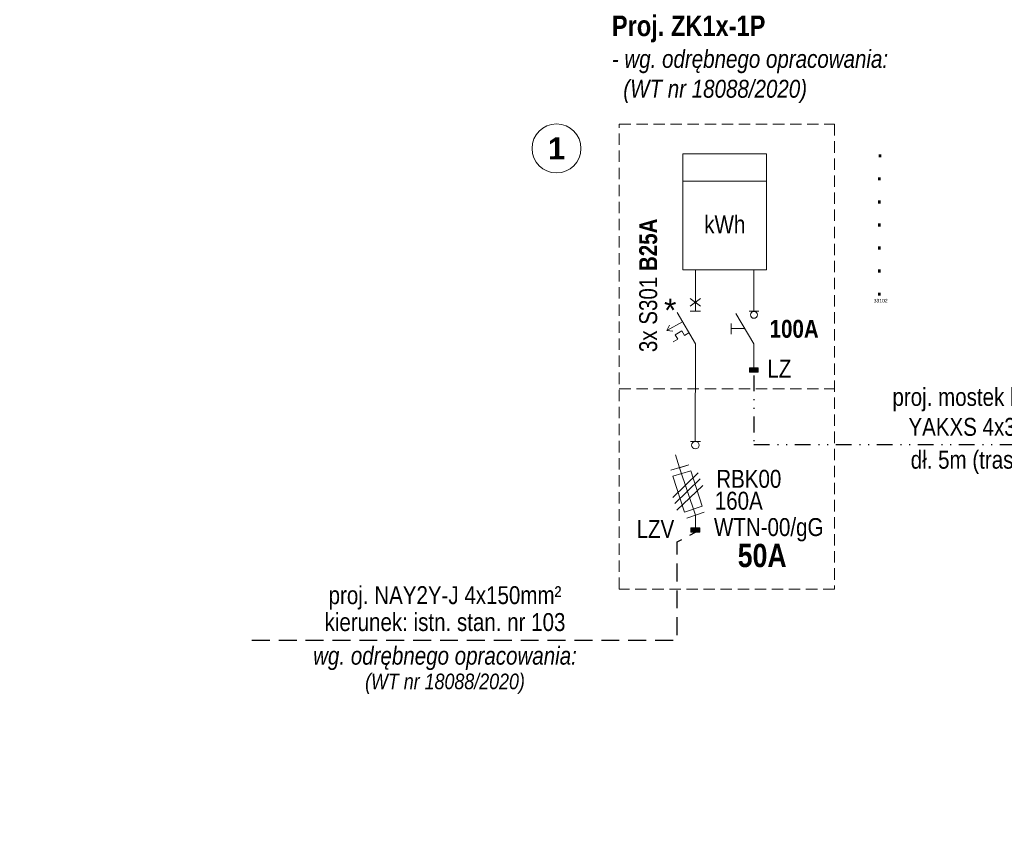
# Model space of a CAD drawing. Header units: metres. Extents: x 0 to 6498863, y 0 to 5963305.
# Tile 81 of 84: x 6498435 to 6498545, y 5963214 to 5963305. Entities that reach past the tile are written whole.
import ezdxf
from ezdxf import colors
from ezdxf.entities.mleader import LeaderData, LeaderLine
from ezdxf.enums import TextEntityAlignment as Align
from ezdxf.math import Vec2, Vec3

# ---------------------------------------------------------------- set-up
doc = ezdxf.new("R2010")
doc.units = ezdxf.units.M
doc.header["$MEASUREMENT"] = 0
doc.set_wipeout_variables(frame=1)
for name, pattern in [('DASHED', [19.05, 12.7, -6.35]), ('DIVIDE', [1.25, 0.5, -0.25, 0, -0.25, 0, -0.25]), ('WRU', [1.5, 1, -0.5])]:
    doc.linetypes.add(name, pattern=pattern)
doc.layers.get('0').update_dxf_attribs({"color": 8, "linetype": 'CONTINUOUS', "lineweight": 13})
for name, color, linetype, lineweight in [('E_proj_opisy', 7, 'CONTINUOUS', 9), ('E_proj_urządzenia_obw. 100', 104, 'CONTINUOUS', 25), ('E_proj_urządzenia_wg. odr. oprac.', 104, 'CONTINUOUS', 20)]:
    doc.layers.add(name, color=color, linetype=linetype, lineweight=lineweight)
doc.styles.add('Andy', font='arial.ttf', dxfattribs={"height": 2})
doc.styles.add('Andy 14', font='arial.ttf', dxfattribs={"height": 2.8})
doc.styles.add('Andy B', font='arialbd.ttf', dxfattribs={"height": 1.8})
doc.styles.add('Narrow', font='ARIALN.TTF', dxfattribs={"height": 2})
doc.styles.add('Narrow B', font='ARIALNB.TTF', dxfattribs={"height": 2})
doc.styles.get("Standard").update_dxf_attribs({"font": 'simplex.shx'})

# ---------------------------------------------------------------- blocks, each defined once
blk = doc.blocks.new('opis_wieloninia')
at = {"lineweight": 0, "transparency": 16777216}
blk.add_wipeout([(-0.516, 1.929), (-0.621, 1.898), (-0.734, 1.857), (-0.812, 1.824), (-0.991, 1.733), (-1.12, 1.653), (-1.249, 1.558), (-1.383, 1.44), (-1.498, 1.32), (-1.611, 1.18), (-1.744, 0.973), (-1.831, 0.796), (-1.896, 0.625), (-1.944, 0.457), (-1.982, 0.244), (-1.997, 0), (-1.986, -0.206), (-1.917, -0.559), (-1.808, -0.847), (-1.658, -1.113), (-1.465, -1.357), (-1.283, -1.53), (-1.075, -1.683), (-0.85, -1.807), (-0.519, -1.928), (-0.3, -1.974), (0, -1.997), (0.323, -1.971), (0.68, -1.878), (0.97, -1.745), (1.228, -1.574), (1.414, -1.41), (1.614, -1.175), (1.807, -0.85), (1.93, -0.512), (1.988, -0.192), (1.991, 0.156), (1.923, 0.536), (1.857, 0.734), (1.742, 0.976), (1.569, 1.235), (1.352, 1.469), (1.151, 1.632), (0.911, 1.777), (0.678, 1.878), (0.421, 1.952), (0.316, 1.972), (0.185, 1.988), (0.086, 1.995), (-0.061, 1.996), (-0.171, 1.989), (-0.27, 1.978), (-0.323, 1.971)], dxfattribs=at)
at = {"linetype": 'Continuous', "transparency": 16777216}
blk.add_circle((0, 0), 1.997, dxfattribs=at)
at = {"layer": 'E_proj_opisy', "transparency": 16777216, "style": 'Andy B'}
blk.add_attdef('NR', text='', height=1.8, dxfattribs=at).set_placement((0, 0), align=Align.MIDDLE_CENTER)

msp = doc.modelspace()

# ---------------------------------------------------------------- hatches: boundary and pattern name
at = {"layer": 'E_proj_urządzenia_wg. odr. oprac.'}
h = msp.add_hatch(color=256, dxfattribs=at)
h.dxf.hatch_style = 1
h.paths.add_polyline_path([(6498517.47, 5963265.96), (6498516.98, 5963265.96), (6498516.98, 5963265.47), (6498517.47, 5963265.47)])
h.paths.add_polyline_path([(6498516.98, 5963265.96), (6498516.49, 5963265.96), (6498516.49, 5963265.47), (6498516.98, 5963265.47)])
h = msp.add_hatch(color=256, dxfattribs=at)
h.dxf.hatch_style = 1
h.paths.add_polyline_path([(6498510.94, 5963248.13), (6498510.45, 5963248.13), (6498510.45, 5963247.64), (6498510.94, 5963247.64)])
h.paths.add_polyline_path([(6498510.45, 5963248.13), (6498509.95, 5963248.13), (6498509.95, 5963247.64), (6498510.45, 5963247.64)])

# ---------------------------------------------------------------- linework, layer by layer
at = {"layer": 'E_proj_urządzenia_obw. 100', "linetype": 'DIVIDE', "lineweight": 30, "ltscale": 3.5}
msp.add_lwpolyline([(6498516.98, 5963265.1), (6498516.98, 5963257.43), (6498565.69, 5963257.43), (6498565.69, 5963264.7)], dxfattribs=at)
at = {"layer": 'E_proj_urządzenia_wg. odr. oprac.', "linetype": 'DASHED', "ltscale": 0.1}
msp.add_lwpolyline([(6498501.96, 5963293.14), (6498525.96, 5963293.14), (6498525.96, 5963241.3), (6498501.96, 5963241.3)], close=True, dxfattribs=at)
at = {"layer": 'E_proj_urządzenia_wg. odr. oprac.'}
for points in [[(6498509.04, 5963289.82), (6498518.39, 5963289.82), (6498518.39, 5963276.88), (6498509.04, 5963276.88)], [(6498516.49, 5963265.96), (6498517.47, 5963265.96), (6498517.47, 5963265.47), (6498516.49, 5963265.47)], [(6498509.95, 5963248.13), (6498510.94, 5963248.13), (6498510.94, 5963247.64), (6498509.95, 5963247.64)]]:
    msp.add_lwpolyline(points, close=True, dxfattribs=at)
at = {"layer": 'E_proj_urządzenia_wg. odr. oprac.', "flags": 128}
for points in [[(6498509.04, 5963286.77), (6498518.39, 5963286.77)], [(6498510.45, 5963276.88), (6498510.45, 5963272.27)], [(6498516.98, 5963276.88), (6498516.98, 5963272.27)], [(6498509.87, 5963273.71), (6498511.02, 5963272.84)], [(6498511.02, 5963273.71), (6498509.87, 5963272.84)], [(6498508.43, 5963272.13), (6498510.45, 5963268.63)], [(6498511.02, 5963272.27), (6498509.87, 5963272.27)], [(6498514.97, 5963272.04), (6498516.98, 5963268.63), (6498516.98, 5963265.96)], [(6498509.01, 5963271.11), (6498507.28, 5963270.12)], [(6498507.55, 5963270.71), (6498507.28, 5963270.12), (6498507.92, 5963270.04)], [(6498514.45, 5963270.93), (6498514.45, 5963269.74)], [(6498514.45, 5963270.34), (6498515.98, 5963270.34)], [(6498509.73, 5963269.88), (6498509.23, 5963269.59), (6498508.94, 5963270.09), (6498508.19, 5963269.66), (6498508.48, 5963269.16), (6498507.98, 5963268.87)], [(6498510.45, 5963268.63), (6498510.44, 5963257.76)], [(6498508.22, 5963256.25), (6498508.67, 5963254.83), (6498509.7, 5963255.14), (6498507.7, 5963254.55)], [(6498507.92, 5963253.88), (6498509.93, 5963254.47), (6498511.19, 5963250.54), (6498509.25, 5963249.89), (6498507.92, 5963253.88)], [(6498510.74, 5963254.25), (6498507.92, 5963251.5)], [(6498510.45, 5963249.54), (6498508.67, 5963254.83)], [(6498510.97, 5963253.58), (6498508.15, 5963250.84)], [(6498511.26, 5963252.84), (6498508.37, 5963250.09)], [(6498509.48, 5963249.2), (6498511.41, 5963249.87)], [(6498510.45, 5963247.64), (6498510.45, 5963249.54)]]:
    msp.add_lwpolyline(points, dxfattribs=at)
at = {"layer": 'E_proj_urządzenia_wg. odr. oprac.'}
for points in [[(6498516.43, 5963272.27), (6498517.53, 5963272.27)], [(6498509.9, 5963257.76), (6498511, 5963257.76)]]:
    msp.add_lwpolyline(points, dxfattribs=at)
at = {"layer": 'E_proj_urządzenia_wg. odr. oprac.', "linetype": 'DASHED', "ltscale": 0.1}
msp.add_lwpolyline([(6498501.96, 5963263.61), (6498525.96, 5963263.61)], dxfattribs=at)
at = {"layer": 'E_proj_urządzenia_wg. odr. oprac.', "color": 104, "linetype": 'WRU', "lineweight": 30, "ltscale": 2, "flags": 128}
msp.add_lwpolyline([(6498460.96, 5963235.61), (6498508.42, 5963235.61), (6498508.42, 5963246.55), (6498510.45, 5963247.64)], dxfattribs=at)
at = {"layer": 'E_proj_urządzenia_wg. odr. oprac.'}
for centre, radius in [((6498516.98, 5963271.88), 0.389), ((6498510.45, 5963257.34), 0.419)]:
    msp.add_circle(centre, radius, dxfattribs=at)

# ---------------------------------------------------------------- texts
at = {"layer": 'E_proj_urządzenia_obw. 100', "insert": (6498543.13, 5963258.92), "char_height": 2.3, "width": 22.467, "attachment_point": 5, "style": 'Narrow'}
msp.add_mtext('{\\H0.86956x;proj. mostek kablowy\\PYAKXS 4x35mm²}\\P{\\H0.08696x;\\P\\H9.99999x;dł. 5m (trasa 1m)}', dxfattribs=at)
at = {"layer": 'E_proj_urządzenia_wg. odr. oprac.', "style": 'Andy'}
msp.add_text('*', height=2.56, dxfattribs=at).set_placement((6498507.64, 5963272.4), align=Align.MIDDLE_CENTER)
at = {"layer": 'E_proj_urządzenia_wg. odr. oprac.'}
for s, height, style, p in [('RBK00', 2, 'Narrow', (6498512.78, 5963252.59)), ('160A', 2, 'Narrow', (6498512.61, 5963250.15)), ('WTN-00/gG', 2, 'Narrow', (6498512.52, 5963247.21)), ('50A', 2.6, 'Narrow B', (6498515.17, 5963243.74))]:
    msp.add_text(s, height=height, dxfattribs=dict(at, style=style)).set_placement(p)
at = {"layer": 'E_proj_urządzenia_wg. odr. oprac.', "color": 104, "insert": (6498501.13, 5963295.49), "char_height": 2.3, "attachment_point": 7, "style": 'Andy'}
msp.add_mtext('\\A1;{\\fArial Narrow|b1|i0|c238|p34;\\C256;Proj. ZK1x-1P\\fArial Narrow|b0|i1|c238|p34;\\H0.86957x; \\fArial Narrow|b1|i0|c238|p34; \\P\\fArial Narrow|b0|i1|c238|p34;- wg. odrębnego opracowania\\H0.99999x;: \\P  (WT nr 18088/2020)\\fArial Narrow|b0|i0|c238|p34;\\C5; }', dxfattribs=at)
at = {"layer": 'E_proj_urządzenia_wg. odr. oprac.', "insert": (6498504.18, 5963267.72), "char_height": 2, "attachment_point": 1, "rotation": 90, "style": 'Narrow'}
msp.add_mtext_dynamic_manual_height_columns('3x S301 {\\fArial Narrow|b1|i0|c238|p34;B25A}', width=23.3504, gutter_width=10, heights=[0], dxfattribs=at)
at = {"layer": 'E_proj_urządzenia_wg. odr. oprac.', "char_height": 2, "attachment_point": 1, "style": 'Narrow'}
for s, insert in [('kWh', (6498511.44, 5963282.96)), ('LZ', (6498518.48, 5963266.89)), ('LZV', (6498503.89, 5963249))]:
    msp.add_mtext_dynamic_manual_height_columns(s, width=2.3231, gutter_width=10, heights=[0], dxfattribs=dict(at, insert=insert))
at = {"layer": 'E_proj_urządzenia_wg. odr. oprac.', "insert": (6498518.73, 5963271.32), "char_height": 2, "attachment_point": 1, "style": 'Narrow B'}
msp.add_mtext('100A', dxfattribs=at)
at = {"layer": 'E_proj_urządzenia_wg. odr. oprac.', "color": 104, "insert": (6498482.51, 5963235.61), "char_height": 2, "attachment_point": 5, "line_spacing_factor": 0.9, "style": 'Narrow'}
msp.add_mtext('proj. NAY2Y-J 4x150mm²\\Pkierunek: {\\A1;istn. stan. nr 103}\\P{\\H0.25x;\\P\\fArial Narrow|b0|i1|c238|p34;\\H4x;wg. odrębnego opracowania:\\P\\pxi-2,l2,t2;\\A1;\\H0.86956x;(WT nr 18088/2020)}', dxfattribs=at)

# ---------------------------------------------------------------- leaders
at = {"layer": 'E_proj_urządzenia_obw. 100', "color": 1, "linetype": 'Continuous', "transparency": 33554687}
ml = msp.add_multileader_block('Standard', dxfattribs=at)
ml.set_content('opis_wieloninia', color=1, scale=1.365354)
ml.set_attribute('NR', '2', width=0)
ml.set_leader_properties(color=256, linetype='ByLayer', lineweight=-1)
ml.build(insert=Vec2(0, 0))
ml.multileader.update_dxf_attribs({"has_text_frame": 1, "text_right_attachment_type": 6, "dogleg_length": 0.3, "arrow_head_size": 1.02, "block_connection_type": 1})
ctx = ml.context
ctx.base_point, ctx.char_height, ctx.arrow_head_size, ctx.landing_gap_size, ctx.plane_origin, ctx.plane_x_axis, ctx.plane_y_axis = Vec3(6498549.69, 5963290.43), 1.36, 1.02, 0.68, Vec3(6498562.1, 5963294.54), Vec3(0.999998, 0.002204), Vec3(-0.002204, 0.999998)
ctx.right_attachment, ctx.attachment_type = 6, 1
notes = []
notes.append((ctx, [(0, (0, 0, 0), (0, 0), (1, 0), 1, [])]))
ctx.block.insert, ctx.block.rotation = Vec3(6498552.41, 5963290.44), 0.002204
at = {"layer": 'E_proj_urządzenia_obw. 100', "lineweight": 25}
ml = msp.add_multileader_mtext('Standard', dxfattribs=at)
ml.set_content('SO', color=256, style='Andy 14')
ml.set_leader_properties(color=256, linetype='ByLayer', lineweight=-1)
ml.build(insert=Vec2(0, 0))
ml.multileader.update_dxf_attribs({"has_text_frame": 1, "text_right_attachment_type": 6, "dogleg_length": 0.36, "arrow_head_size": 1.5})
ctx = ml.context
ctx.base_point, ctx.char_height, ctx.arrow_head_size, ctx.landing_gap_size, ctx.plane_origin = Vec3(6498627.32, 5963290.38), 2.5, 1.5, 1.5, Vec3(6498746.47, 5963383.5)
ctx.right_attachment = 6
notes.append((ctx, [(0, (0, 0, 0), (0, 0), (1, 0), 1, [])]))
ctx.mtext.insert, ctx.mtext.flow_direction = Vec3(6498628.82, 5963291.65), 5
at = {"layer": 'E_proj_urządzenia_wg. odr. oprac.', "color": 104, "linetype": 'Continuous', "transparency": 33554687}
ml = msp.add_multileader_block('Standard', dxfattribs=at)
ml.set_content('opis_wieloninia', color=104, scale=1.365354)
ml.set_attribute('NR', '1', width=0)
ml.set_leader_properties(color=256, linetype='ByLayer', lineweight=-1)
ml.build(insert=Vec2(0, 0))
ml.multileader.update_dxf_attribs({"has_text_frame": 1, "text_right_attachment_type": 6, "dogleg_length": 0.3, "arrow_head_size": 1.02, "block_connection_type": 1})
ctx = ml.context
ctx.base_point, ctx.char_height, ctx.arrow_head_size, ctx.landing_gap_size, ctx.plane_origin, ctx.plane_x_axis, ctx.plane_y_axis = Vec3(6498492.23, 5963290.43), 1.36, 1.02, 0.68, Vec3(6498504.64, 5963294.54), Vec3(0.999998, 0.002204), Vec3(-0.002204, 0.999998)
ctx.right_attachment, ctx.attachment_type = 6, 1
notes.append((ctx, [(0, (0, 0, 0), (0, 0), (1, 0), 1, [])]))
ctx.block.insert, ctx.block.rotation = Vec3(6498494.95, 5963290.44), 0.002204
at = {"layer": 'E_proj_urządzenia_wg. odr. oprac.', "lineweight": 25}
ml = msp.add_multileader_mtext('Standard', dxfattribs=at)
ml.set_content('\\A1;{\\H0.09091x; \\H2.49995x; }.\\P{\\H0.22727x; \\H4.40005x;.}\\P{\\H0.22727x; \\H4.40005x;.\\P\\H0.22727x; \\H4.40005x;.\\P\\H0.22727x; \\H4.40005x;.\\P\\H0.22727x; \\H4.40005x;.\\P\\H0.22727x; }.\\P{\\H0.18182x;\\C255;\\c16777215;33102}', color=256, style='Andy 14')
ml.set_leader_properties(color=256, linetype='ByLayer', lineweight=-1)
ml.build(insert=Vec2(0, 0))
ml.multileader.update_dxf_attribs({"has_text_frame": 1, "text_right_attachment_type": 6, "dogleg_length": 0.36, "arrow_head_size": 1.5})
ctx = ml.context
ctx.base_point, ctx.char_height, ctx.arrow_head_size, ctx.landing_gap_size, ctx.plane_origin = Vec3(6498528.84, 5963290.53), 2.2, 1.5, 1.5, Vec3(6498648, 5963383.48)
ctx.right_attachment = 6
notes.append((ctx, [(0, (0, 0, 0), (0, 0), (1, 0), 1, [])]))
ctx.mtext.insert, ctx.mtext.line_spacing_factor, ctx.mtext.flow_direction = Vec3(6498530.34, 5963291.63), 0.7, 5
for ctx, leaders in notes:
    for number, flags, end, landing, length, lines in leaders:
        leader = LeaderData()
        leader.index, (leader.has_last_leader_line, leader.has_dogleg_vector, leader.attachment_direction) = number, flags
        leader.last_leader_point, leader.dogleg_vector, leader.dogleg_length = Vec3(end), Vec3(landing), length
        for number, points, colour, breaks in lines:
            line = LeaderLine()
            line.index, line.vertices, line.color, line.breaks = number, Vec3.list(points), colors.encode_raw_color(colour), breaks
            leader.lines.append(line)
        ctx.leaders.append(leader)

doc.saveas('drawing.dxf')
